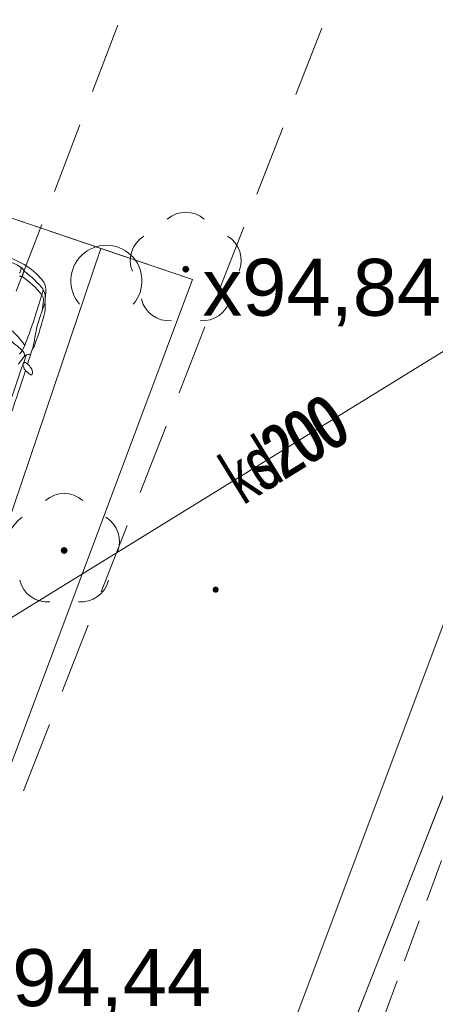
# Model space of a CAD drawing. Header units: metres. Extents: x 6541766 to 6542290, y 5894743 to 5895338.
# Tile 62 of 78: x 6541971.74 to 6541977.58, y 5895241.47 to 5895255.29. Entities that reach past the tile are written whole.
import ezdxf
from ezdxf.enums import TextEntityAlignment as Align

# ---------------------------------------------------------------- set-up
doc = ezdxf.new("R2010")
doc.units = ezdxf.units.M
for name, pattern in [('0.5_0.5', [1, 0.5, -0.5]), ('1.0_0.5', [1.5, 1, -0.5]), ('2', [0.9, 0.6, -0.3]), ('DASHED', [0.75, 0.5, -0.25])]:
    doc.linetypes.add(name, pattern=pattern)
for name, color, linetype in [('219-działka ewidencyjna', 7, 'Continuous'), ('przewód kanalizacyjny', 7, 'Continuous'), ('przewód kanalizacyjny-Atr1', 7, 'Continuous'), ('zadrzewienie  zakrzewienie', 7, 'Continuous'), ('Zakres', 7, 'Continuous')]:
    doc.layers.add(name, color=color, linetype=linetype)
for name, color, linetype, lineweight in [('_dr_ścieki kd', 36, 'Continuous', 30), ('A-OPIS', 4, 'Continuous', 20), ('A-OZNACZENIA', 7, 'Continuous', 15), ('A-PZT', 4, 'Continuous', 9), ('IE - podklad', 8, 'Continuous', 9)]:
    doc.layers.add(name, color=color, linetype=linetype, lineweight=lineweight)
doc.styles.add('MtXpl_Arial32', font='arial.ttf', dxfattribs={"height": 0.2})
doc.styles.add('MtXpl_Arial33', font='arial.ttf', dxfattribs={"height": 0.2})

# ---------------------------------------------------------------- blocks, each defined once
blk = doc.blocks.new('blok - sanitarne pzt chelmza ng')
at = {"layer": 'przewód kanalizacyjny', "color": 34, "linetype": 'Continuous', "lineweight": 9}
for q in [(6542523.08, 5895278.6), (6542481.059, 5895252.714)]:
    blk.add_line((6542454.82, 5895236.55), q, dxfattribs=at)
at = {"layer": 'przewód kanalizacyjny-Atr1', "color": 34, "lineweight": 9, "width": 0.667}
for s in ['kd200', 'ks200', 'ks200']:
    blk.add_text(s, height=0.75, rotation=31.634, dxfattribs=at).set_placement((6542474.68, 5895248.79), align=Align.MIDDLE_LEFT)
blk = doc.blocks.new('blok - podklad szary rfqfqw')
at = {"color": 8, "linetype": 'Continuous', "lineweight": 9}
for centre, radius, start, end in [((6541974.07, 5895252.19), 0.4, 49.272, 130.728), ((6541973.69, 5895251.914), 0.4, 121.308, 202.548), ((6541974.45, 5895251.914), 0.4, 337.452, 58.692), ((6541972.954, 5895251.627), 0.5, 318.85, 221.162), ((6541973.835, 5895251.466), 0.4, 193.221, 274.871), ((6541974.305, 5895251.466), 0.4, 265.129, 346.779), ((6541972.36, 5895248.24), 0.4, 49.272, 130.728), ((6541971.98, 5895247.964), 0.4, 121.308, 202.548), ((6541972.74, 5895247.964), 0.4, 337.452, 58.692), ((6541972.125, 5895247.516), 0.4, 193.221, 274.871), ((6541972.595, 5895247.516), 0.4, 265.129, 346.779)]:
    blk.add_arc(centre, radius, start, end, dxfattribs=at)
at = {"color": 8, "linetype": 'ByBlock', "lineweight": 9}
for centre, radius, start, end in [((6541970.962, 5895250.436), 1.646, 59.4839, 79.7164), ((6541970.991, 5895250.474), 1.546, 60.8798, 73.8908), ((6541971.731, 5895251.749), 0.00955, 247.917, 337.5626), ((6541971.573, 5895251.823), 0.184, 335.0381, 346.1035), ((6541971.688, 5895251.719), 0.119, 25.8657, 62.3963), ((6541971.707, 5895251.794), 0.0473, 340.9299, 40.1633), ((6541977.401, 5895249.852), 5.92, 161.2194, 161.8449), ((6541971.781, 5895251.763), 0.0162, 342.949, 29.6009), ((6541970.963, 5895250.624), 1.412, 42.6073, 53.775), ((6541971.314, 5895251.025), 0.96, 39.74, 59.7198), ((6541971.77, 5895251.767), 0.0812, 241.7979, 263.9946), ((6541971.763, 5895251.699), 0.0134, 265.402, 349.939), ((6541970.983, 5895250.569), 1.369, 39.0367, 54.8627), ((6541971.904, 5895251.503), 0.2, 0.4764, 42.4249), ((6541971.801, 5895251.353), 0.304, 31.9792, 48.5255), ((6541967.652, 5895252.657), 4.562, 344.4194, 345.1986), ((6541972.037, 5895251.498), 0.0269, 345.4613, 35.4112), ((6541972.032, 5895251.444), 0.0565, 6.5654, 56.4162), ((6541971.715, 5895251.498), 0.389, 352.9061, 0.9663), ((6541964.052, 5895253.727), 8.317, 338.7888, 343.979), ((6541971.939, 5895251.358), 0.13, 356.9947, 34.3505), ((6541968.185, 5895251.749), 3.904, 352.0047, 354.1522), ((6541971.82, 5895251.384), 0.276, 342.1756, 14.0908), ((6541972.356, 5895251.314), 0.265, 174.4329, 186.0042), ((6541972.577, 5895251.368), 0.482, 170.2135, 176.3126), ((6541968.405, 5895252.06), 3.784, 339.4641, 346.6666), ((6541968.652, 5895252.41), 3.606, 339.6223, 342.0573), ((6541971.865, 5895251.25), 0.231, 344.2599, 9.0144), ((6541973.369, 5895250.643), 1.431, 159.0783, 168.8723), ((6541971.024, 5895250.215), 0.93, 32.7369, 57.0337), ((6541987.98, 5895247.895), 16.298, 169.3056, 170.1747), ((6541970.07, 5895248.805), 2.508, 47.3253, 53.1533), ((6541971.191, 5895250.998), 0.676, 323.5499, 335.509), ((6541971.714, 5895250.579), 0.0895, 352.9151, 51.5451), ((6541463.868, 5895411.514), 532.897, 342.40909, 342.43022), ((6541971.997, 5895250.612), 0.0996, 139.7977, 157.5128), ((6541971.747, 5895250.796), 0.211, 325.4927, 342.4836), ((6541972.879, 5895249.666), 1.404, 140.0279, 145.8158), ((6541968.364, 5895251.769), 3.662, 339.1008, 341.1582), ((6541971.845, 5895250.536), 0.0526, 106.7316, 142.6906), ((6541971.869, 5895250.493), 0.102, 80.0491, 112.9336), ((6541932.239, 5895263.274), 41.629, 340.1538, 341.9407), ((6542237.269, 5895159.948), 280.49, 161.17552, 161.36705), ((6541971.809, 5895250.448), 0.028, 120.7743, 215.9227), ((6541971.707, 5895250.373), 0.099, 28.943, 36.4132), ((6541971.773, 5895250.412), 0.0223, 349.2167, 23.7181), ((6541971.813, 5895250.453), 0.0261, 81.7607, 132.7462), ((6541971.817, 5895250.405), 0.0227, 172.6031, 211.8602), ((6541971.233, 5895249.931), 0.73, 36.807, 39.231), ((6541971.804, 5895250.423), 0.0571, 43.537, 77.815), ((6541970.534, 5895248.803), 2.024, 48.2248, 50.6751), ((6541971.27, 5895249.944), 0.775, 36.0142, 42.0031), ((6541971.823, 5895250.345), 0.0916, 352.2606, 36.5456), ((6541971.915, 5895250.348), 0.0473, 228.0349, 242.631), ((6541971.896, 5895250.311), 0.00607, 238.2622, 307.2572), ((6541971.876, 5895250.336), 0.0381, 308.8881, 355.8593)]:
    blk.add_arc(centre, radius, start, end, dxfattribs=at)
at = {"color": 8, "linetype": 'Continuous', "lineweight": 9, "extrusion": (0, 0, -1)}
for points in [[(-6541974.035, 5895251.755), (-6541974.035, 5895251.825), (-6541974.02, 5895251.79)], [(-6541974.035, 5895251.825), (-6541974.07, 5895251.74), (-6541974.07, 5895251.84)], [(-6541974.035, 5895251.825), (-6541974.035, 5895251.755), (-6541974.07, 5895251.74)], [(-6541974.07, 5895251.84), (-6541974.07, 5895251.74), (-6541974.105, 5895251.755)], [(-6541974.07, 5895251.84), (-6541974.105, 5895251.755), (-6541974.105, 5895251.825)], [(-6541974.105, 5895251.825), (-6541974.105, 5895251.755), (-6541974.12, 5895251.79)], [(-6541972.325, 5895247.805), (-6541972.325, 5895247.875), (-6541972.31, 5895247.84)], [(-6541972.325, 5895247.875), (-6541972.36, 5895247.79), (-6541972.36, 5895247.89)], [(-6541972.325, 5895247.875), (-6541972.325, 5895247.805), (-6541972.36, 5895247.79)], [(-6541972.36, 5895247.89), (-6541972.36, 5895247.79), (-6541972.395, 5895247.805)], [(-6541972.36, 5895247.89), (-6541972.395, 5895247.805), (-6541972.395, 5895247.875)], [(-6541972.395, 5895247.875), (-6541972.395, 5895247.805), (-6541972.41, 5895247.84)], [(-6541974.458, 5895247.258), (-6541974.458, 5895247.322), (-6541974.445, 5895247.29)], [(-6541974.458, 5895247.322), (-6541974.49, 5895247.245), (-6541974.49, 5895247.335)], [(-6541974.458, 5895247.322), (-6541974.458, 5895247.258), (-6541974.49, 5895247.245)], [(-6541974.49, 5895247.335), (-6541974.49, 5895247.245), (-6541974.522, 5895247.258)], [(-6541974.49, 5895247.335), (-6541974.522, 5895247.258), (-6541974.522, 5895247.322)], [(-6541974.522, 5895247.322), (-6541974.522, 5895247.258), (-6541974.535, 5895247.29)]]:
    blk.add_solid(points, dxfattribs=at)
at = {"layer": '219-działka ewidencyjna', "color": 8, "linetype": '0.5_0.5', "lineweight": 9}
blk.add_line((6541982.464, 5895256.534), (6541969.26, 5895222.97), dxfattribs=at)
at = {"layer": 'A-OZNACZENIA', "color": 8, "linetype": 'DASHED', "lineweight": 9, "ltscale": 5}
blk.add_line((6541990.13, 5895276.02), (6541927.31, 5895116.37), dxfattribs=at)
at = {"layer": 'A-PZT', "color": 8, "lineweight": 9}
for p, q in [((6541964.081, 5895209.818), (6541990.13, 5895276.02)), ((6541985.928, 5895268.774), (6541963.854, 5895209.909)), ((6541985.928, 5895268.774), (6541963.858, 5895209.92)), ((6541974.164, 5895251.644), (6541963.335, 5895255.317)), ((6541972.877, 5895252.081), (6541970.509, 5895252.884)), ((6541972.877, 5895252.081), (6541969.665, 5895242.611)), ((6541971.271, 5895247.346), (6541972.877, 5895252.081)), ((6541974.164, 5895251.644), (6541972.877, 5895252.081)), ((6541970.639, 5895242.245), (6541974.164, 5895251.644)), ((6541970.639, 5895242.245), (6541974.164, 5895251.644))]:
    blk.add_line(p, q, dxfattribs=at)
at = {"layer": 'zadrzewienie  zakrzewienie', "color": 8, "linetype": '1.0_0.5', "lineweight": 9}
for p, q in [((6541983.29, 5895281.84), (6541958.91, 5895218.05)), ((6541983.29, 5895281.84), (6541958.91, 5895218.05)), ((6541960.85, 5895216.53), (6541986.23, 5895281.35))]:
    blk.add_line(p, q, dxfattribs=at)
at = {"layer": 'Zakres', "color": 8, "linetype": '2', "lineweight": 9}
blk.add_line((6541965.96, 5895211.67), (6541999.83, 5895303.74), dxfattribs=at)
blk.add_line((6541965.96, 5895211.67), (6541999.83, 5895303.74), dxfattribs=at)
blk.add_line((6541965.96, 5895211.67), (6541999.83, 5895303.74), dxfattribs=at)
blk.add_line((6541965.96, 5895211.67), (6541999.83, 5895303.74), dxfattribs=at)
at = {"layer": 'A-OPIS', "color": 8, "lineweight": 9}
for s, style, p in [('x94,84', 'MtXpl_Arial32', (6541974.305, 5895251.136)), ('x94,44', 'MtXpl_Arial33', (6541971.071, 5895241.441))]:
    blk.add_text(s, height=0.8, dxfattribs=dict(at, style=style)).set_placement(p)

msp = doc.modelspace()

# ---------------------------------------------------------------- block references
at = {"layer": '_dr_ścieki kd', "lineweight": 9}
msp.add_blockref('blok - sanitarne pzt chelmza ng', (-500, 0), dxfattribs=at)
at = {"layer": 'IE - podklad'}
msp.add_blockref('blok - podklad szary rfqfqw', (0, 0), dxfattribs=at)

doc.saveas('drawing.dxf')
